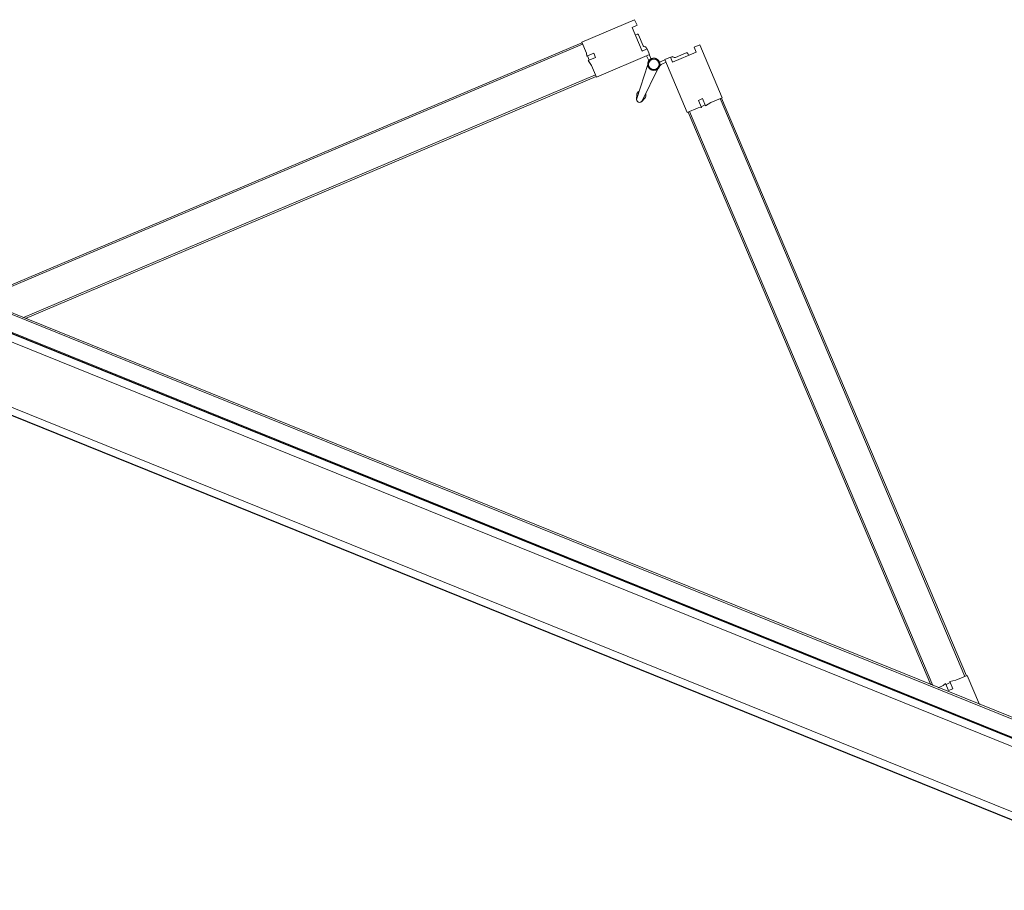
# Model space of a CAD drawing. Header units: millimetres. Extents: x 1512 to 2105, y 794 to 1149.
# Tile 75 of 256: x 1747.78 to 1749.08, y 871.91 to 873.07. Entities that reach past the tile are written whole.
import ezdxf

# ---------------------------------------------------------------- set-up
doc = ezdxf.new("R2010")
doc.units = ezdxf.units.MM
doc.layers.add('A-DOOR', color=31, linetype='Continuous', lineweight=9)
doc.layers.add('A-WALL', color=113, linetype='Continuous', lineweight=9)

# ---------------------------------------------------------------- blocks, each defined once
blk = doc.blocks.new('5-panel_Bi-fold_external_door_10806 - Type 1-225860-اول')
at = {"layer": 'A-DOOR'}
for p, q in [((-1.6227, 0.7434), (-1.6764, 0.6897)), ((-1.617, 0.7378), (-1.6227, 0.7434)), ((-1.5305, 0.7449), (-1.5362, 0.7393)), ((-1.4768, 0.6912), (-1.5305, 0.7449)), ((-1.6219, 0.7328), (-1.617, 0.7378)), ((-1.5979, 0.7088), (-1.6219, 0.7328)), ((-1.5312, 0.7343), (-1.5553, 0.7103)), ((-1.5362, 0.7393), (-1.5312, 0.7343)), ((-1.6124, 0.7268), (-1.6142, 0.7251)), ((-1.6124, 0.7268), (-1.6142, 0.7251)), ((-1.6124, 0.7268), (-1.6142, 0.7251)), ((-1.5992, 0.7157), (-1.6103, 0.7268)), ((-1.5586, 0.7165), (-1.56, 0.7151)), ((-1.5429, 0.7284), (-1.554, 0.7173)), ((-1.539, 0.7266), (-1.5407, 0.7284)), ((-1.539, 0.7266), (-1.5407, 0.7284)), ((-1.539, 0.7266), (-1.5407, 0.7284)), ((-1.641, 0.6543), (-1.5873, 0.7081)), ((-1.593, 0.7137), (-1.5979, 0.7088)), ((-1.5931, 0.7136), (-1.5946, 0.715)), ((-1.5873, 0.7081), (-1.593, 0.7137)), ((-1.5901, 0.7052), (-1.5858, 0.701)), ((-1.5821, 0.7025), (-1.5875, 0.7079)), ((-1.5657, 0.7094), (-1.5713, 0.7039)), ((-1.5706, 0.7031), (-1.5708, 0.7033)), ((-1.5706, 0.7031), (-1.5708, 0.7033)), ((-1.5706, 0.7031), (-1.5708, 0.7033)), ((-1.5706, 0.7031), (-1.5708, 0.7033)), ((-1.5706, 0.7031), (-1.5708, 0.7033)), ((-1.5706, 0.7031), (-1.5708, 0.7033)), ((-1.5706, 0.7031), (-1.5708, 0.7033)), ((-1.5706, 0.7031), (-1.5708, 0.7033)), ((-1.5706, 0.7031), (-1.5708, 0.7033)), ((-1.5673, 0.7025), (-1.5631, 0.7068)), ((-1.5602, 0.7153), (-1.5659, 0.7096)), ((-1.5659, 0.7096), (-1.5121, 0.6558)), ((-1.5553, 0.7103), (-1.5602, 0.7153)), ((-1.5844, 0.695), (-1.5811, 0.648)), ((-1.5731, 0.648), (-1.5698, 0.695)), ((-1.4883, 0.6797), (-1.4768, 0.6912)), ((-1.4789, 0.6891), (-1.4775, 0.6905)), ((-1.4775, 0.6905), (-0.8912, 0.1042)), ((-1.6757, 0.689), (-2.262, 0.1027)), ((-1.6743, 0.6876), (-2.2606, 0.1012)), ((-1.6764, 0.6897), (-1.6652, 0.6785)), ((-1.6757, 0.689), (-1.6743, 0.6876)), ((-1.6652, 0.6785), (-1.6632, 0.675)), ((-1.6632, 0.675), (-1.6561, 0.6821)), ((-1.6518, 0.6779), (-1.6592, 0.6705)), ((-1.6561, 0.6821), (-1.6518, 0.6779)), ((-1.5045, 0.6762), (-1.5003, 0.6804)), ((-1.5003, 0.6804), (-1.493, 0.6731)), ((-1.493, 0.6731), (-1.4883, 0.6797)), ((-1.4789, 0.6891), (-0.8926, 0.1027)), ((-1.6624, 0.6757), (-1.6582, 0.6715)), ((-1.6592, 0.6705), (-1.6526, 0.6659)), ((-1.6526, 0.6659), (-1.641, 0.6543)), ((-1.5121, 0.6558), (-1.501, 0.667)), ((-1.4974, 0.6691), (-1.5045, 0.6762)), ((-1.501, 0.667), (-1.4974, 0.6691)), ((-1.4982, 0.6698), (-1.4939, 0.6741)), ((-1.6432, 0.6565), (-2.2239, 0.0757)), ((-1.6417, 0.655), (-2.2211, 0.0757)), ((-1.6432, 0.6565), (-1.6417, 0.655)), ((-1.5827, 0.6523), (-1.5809, 0.647)), ((-1.5827, 0.6523), (-1.5811, 0.648)), ((-1.5809, 0.647), (-1.5827, 0.6523)), ((-1.5733, 0.647), (-1.5714, 0.6523)), ((-1.5714, 0.6523), (-1.5733, 0.647)), ((-1.5714, 0.6523), (-1.5731, 0.648)), ((-1.5114, 0.6566), (-1.51, 0.658)), ((-1.5114, 0.6566), (-0.9303, 0.0755)), ((-1.51, 0.658), (-0.9275, 0.0755)), ((-1.5809, 0.647), (-1.5811, 0.648)), ((-1.5733, 0.647), (-1.5732, 0.6474)), ((-0.8905, 0.1049), (-0.902, 0.0933)), ((-0.8912, 0.1042), (-0.8926, 0.1027)), ((-0.861, 0.0755), (-0.8905, 0.1049)), ((-0.902, 0.0933), (-0.9086, 0.0887)), ((-0.9147, 0.0807), (-0.9199, 0.0755)), ((-0.9126, 0.0842), (-0.9147, 0.0807)), ((-0.9055, 0.0771), (-0.9126, 0.0842)), ((-0.9076, 0.0877), (-0.9118, 0.0835)), ((-0.9086, 0.0887), (-0.9012, 0.0814)), ((-0.9012, 0.0814), (-0.9055, 0.0771)), ((2.581, 0.0759), (-2.331, 0.0759)), ((2.581, 0.0737), (-2.331, 0.0737)), ((-2.331, 0.0516), (2.581, 0.0516)), ((-2.331, -0.05), (2.581, -0.05))]:
    blk.add_line(p, q, dxfattribs=at)
at = {"layer": 'A-DOOR', "flags": 128}
for points in [[(-1.5771, 0.7063), (-1.5774, 0.7063), (-1.5777, 0.7063), (-1.578, 0.7063), (-1.5784, 0.7062), (-1.5787, 0.7062), (-1.579, 0.7061), (-1.5793, 0.706), (-1.5796, 0.7059), (-1.5799, 0.7058), (-1.5802, 0.7057), (-1.5805, 0.7056), (-1.5808, 0.7054), (-1.5811, 0.7053), (-1.5813, 0.7051), (-1.5816, 0.7049), (-1.5819, 0.7048), (-1.5821, 0.7046), (-1.5824, 0.7044), (-1.5826, 0.7041), (-1.5828, 0.7039), (-1.583, 0.7037), (-1.5832, 0.7034), (-1.5834, 0.7032), (-1.5836, 0.7029), (-1.5838, 0.7027), (-1.584, 0.7024), (-1.5841, 0.7021), (-1.5843, 0.7018), (-1.5844, 0.7015), (-1.5845, 0.7012), (-1.5846, 0.7009), (-1.5847, 0.7006), (-1.5848, 0.7003), (-1.5849, 0.7), (-1.585, 0.6997), (-1.585, 0.6994), (-1.585, 0.6991), (-1.5851, 0.6987), (-1.5851, 0.6984), (-1.5851, 0.6981), (-1.5851, 0.6978), (-1.585, 0.6975), (-1.585, 0.6972), (-1.5849, 0.6968), (-1.5849, 0.6965), (-1.5848, 0.6962), (-1.5847, 0.6959), (-1.5846, 0.6956), (-1.5845, 0.6953), (-1.5844, 0.695), (-1.5842, 0.6947), (-1.5841, 0.6944), (-1.5839, 0.6942), (-1.5837, 0.6939), (-1.5836, 0.6936), (-1.5834, 0.6934), (-1.5832, 0.6931), (-1.5829, 0.6929), (-1.5827, 0.6927), (-1.5825, 0.6924), (-1.5822, 0.6922), (-1.582, 0.692), (-1.5817, 0.6918), (-1.5815, 0.6917), (-1.5812, 0.6915), (-1.5809, 0.6913), (-1.5806, 0.6912), (-1.5804, 0.691), (-1.5801, 0.6909), (-1.5798, 0.6908), (-1.5795, 0.6907), (-1.5792, 0.6906), (-1.5788, 0.6905), (-1.5785, 0.6905), (-1.5782, 0.6904), (-1.5779, 0.6904), (-1.5776, 0.6904), (-1.5773, 0.6903), (-1.5771, 0.6903)], [(-1.5771, 0.7063), (-1.5774, 0.7063), (-1.5777, 0.7063), (-1.578, 0.7063), (-1.5784, 0.7062), (-1.5787, 0.7062), (-1.579, 0.7061), (-1.5793, 0.706), (-1.5796, 0.7059), (-1.5799, 0.7058), (-1.5802, 0.7057), (-1.5805, 0.7056), (-1.5808, 0.7054), (-1.5811, 0.7053), (-1.5813, 0.7051), (-1.5816, 0.7049), (-1.5819, 0.7048), (-1.5821, 0.7046), (-1.5824, 0.7044), (-1.5826, 0.7041), (-1.5828, 0.7039), (-1.583, 0.7037)], [(-1.5771, 0.7063), (-1.5774, 0.7063), (-1.5777, 0.7063), (-1.578, 0.7063), (-1.5784, 0.7062), (-1.5787, 0.7062), (-1.579, 0.7061), (-1.5793, 0.706), (-1.5796, 0.7059), (-1.5799, 0.7058), (-1.5802, 0.7057), (-1.5805, 0.7056), (-1.5808, 0.7054), (-1.5811, 0.7053), (-1.5813, 0.7051), (-1.5816, 0.7049), (-1.5819, 0.7048), (-1.5821, 0.7046), (-1.5824, 0.7044), (-1.5826, 0.7041), (-1.5828, 0.7039), (-1.583, 0.7037)], [(-1.5771, 0.7063), (-1.5774, 0.7063), (-1.5777, 0.7063), (-1.578, 0.7063), (-1.5784, 0.7062), (-1.5787, 0.7062), (-1.579, 0.7061), (-1.5793, 0.706), (-1.5796, 0.7059), (-1.5799, 0.7058), (-1.5802, 0.7057), (-1.5805, 0.7056), (-1.5808, 0.7054), (-1.5811, 0.7053), (-1.5813, 0.7051), (-1.5816, 0.7049), (-1.5819, 0.7048), (-1.5821, 0.7046), (-1.5824, 0.7044), (-1.5826, 0.7041), (-1.5828, 0.7039), (-1.583, 0.7037)], [(-1.5771, 0.7063), (-1.5774, 0.7063), (-1.5777, 0.7063), (-1.578, 0.7063), (-1.5784, 0.7062), (-1.5787, 0.7062), (-1.579, 0.7061), (-1.5793, 0.706), (-1.5796, 0.7059), (-1.5799, 0.7058), (-1.5802, 0.7057), (-1.5805, 0.7056), (-1.5808, 0.7054), (-1.5811, 0.7053), (-1.5813, 0.7051), (-1.5816, 0.7049), (-1.5819, 0.7048), (-1.5821, 0.7046), (-1.5824, 0.7044), (-1.5826, 0.7041), (-1.5828, 0.7039), (-1.583, 0.7037)], [(-1.5771, 0.7063), (-1.5774, 0.7063), (-1.5777, 0.7063), (-1.578, 0.7063), (-1.5784, 0.7062), (-1.5787, 0.7062), (-1.579, 0.7061), (-1.5793, 0.706), (-1.5796, 0.7059), (-1.5799, 0.7058), (-1.5802, 0.7057), (-1.5805, 0.7056), (-1.5808, 0.7054), (-1.5811, 0.7053), (-1.5813, 0.7051), (-1.5816, 0.7049), (-1.5819, 0.7048), (-1.5821, 0.7046), (-1.5824, 0.7044), (-1.5826, 0.7041), (-1.5828, 0.7039), (-1.583, 0.7037)], [(-1.5771, 0.7063), (-1.5774, 0.7063), (-1.5777, 0.7063), (-1.578, 0.7063), (-1.5784, 0.7062), (-1.5787, 0.7062), (-1.579, 0.7061), (-1.5793, 0.706), (-1.5796, 0.7059), (-1.5799, 0.7058), (-1.5802, 0.7057), (-1.5805, 0.7056), (-1.5808, 0.7054), (-1.5811, 0.7053), (-1.5813, 0.7051), (-1.5816, 0.7049), (-1.5819, 0.7048), (-1.5821, 0.7046), (-1.5824, 0.7044), (-1.5826, 0.7041), (-1.5828, 0.7039), (-1.583, 0.7037)], [(-1.5771, 0.7063), (-1.5774, 0.7063), (-1.5777, 0.7063), (-1.578, 0.7063), (-1.5784, 0.7062), (-1.5787, 0.7062), (-1.579, 0.7061), (-1.5793, 0.706), (-1.5796, 0.7059), (-1.5799, 0.7058), (-1.5802, 0.7057), (-1.5805, 0.7056), (-1.5808, 0.7054), (-1.5811, 0.7053), (-1.5813, 0.7051), (-1.5816, 0.7049), (-1.5819, 0.7048), (-1.5821, 0.7046), (-1.5824, 0.7044), (-1.5826, 0.7041), (-1.5828, 0.7039), (-1.583, 0.7037)], [(-1.5771, 0.7063), (-1.5774, 0.7063), (-1.5777, 0.7063), (-1.578, 0.7063), (-1.5784, 0.7062), (-1.5787, 0.7062), (-1.579, 0.7061), (-1.5793, 0.706), (-1.5796, 0.7059), (-1.5799, 0.7058), (-1.5802, 0.7057), (-1.5805, 0.7056), (-1.5808, 0.7054), (-1.5811, 0.7053), (-1.5813, 0.7051), (-1.5816, 0.7049), (-1.5819, 0.7048), (-1.5821, 0.7046), (-1.5824, 0.7044), (-1.5826, 0.7041), (-1.5828, 0.7039), (-1.583, 0.7037)], [(-1.5771, 0.7063), (-1.5774, 0.7063), (-1.5777, 0.7063), (-1.578, 0.7063), (-1.5784, 0.7062), (-1.5787, 0.7062), (-1.579, 0.7061), (-1.5793, 0.706), (-1.5796, 0.7059), (-1.5799, 0.7058), (-1.5802, 0.7057), (-1.5805, 0.7056), (-1.5808, 0.7054), (-1.5811, 0.7053), (-1.5813, 0.7051), (-1.5816, 0.7049), (-1.5819, 0.7048), (-1.5821, 0.7046), (-1.5824, 0.7044), (-1.5826, 0.7041), (-1.5828, 0.7039), (-1.583, 0.7037)], [(-1.5771, 0.7063), (-1.5774, 0.7063), (-1.5777, 0.7063), (-1.578, 0.7063), (-1.5784, 0.7062), (-1.5787, 0.7062), (-1.579, 0.7061), (-1.5793, 0.706), (-1.5796, 0.7059), (-1.5799, 0.7058), (-1.5802, 0.7057), (-1.5805, 0.7056), (-1.5808, 0.7054), (-1.5811, 0.7053), (-1.5813, 0.7051), (-1.5816, 0.7049), (-1.5819, 0.7048), (-1.5821, 0.7046), (-1.5824, 0.7044), (-1.5826, 0.7041), (-1.5828, 0.7039), (-1.583, 0.7037)], [(-1.5771, 0.7063), (-1.5774, 0.7063), (-1.5777, 0.7063), (-1.578, 0.7063), (-1.5784, 0.7062), (-1.5787, 0.7062), (-1.579, 0.7061), (-1.5793, 0.706), (-1.5796, 0.7059), (-1.5799, 0.7058), (-1.5802, 0.7057), (-1.5805, 0.7056), (-1.5808, 0.7054), (-1.5811, 0.7053), (-1.5813, 0.7051), (-1.5816, 0.7049), (-1.5819, 0.7048), (-1.5821, 0.7046), (-1.5824, 0.7044), (-1.5826, 0.7041), (-1.5828, 0.7039), (-1.583, 0.7037)], [(-1.5771, 0.7063), (-1.5774, 0.7063), (-1.5777, 0.7063), (-1.578, 0.7063), (-1.5784, 0.7062), (-1.5787, 0.7062), (-1.579, 0.7061), (-1.5793, 0.706), (-1.5796, 0.7059), (-1.5799, 0.7058), (-1.5802, 0.7057), (-1.5805, 0.7056), (-1.5808, 0.7054), (-1.5811, 0.7053), (-1.5813, 0.7051), (-1.5816, 0.7049), (-1.5819, 0.7048), (-1.5821, 0.7046), (-1.5824, 0.7044), (-1.5826, 0.7041), (-1.5828, 0.7039), (-1.583, 0.7037)], [(-1.5771, 0.7063), (-1.5774, 0.7063), (-1.5777, 0.7063), (-1.578, 0.7063), (-1.5784, 0.7062), (-1.5787, 0.7062), (-1.579, 0.7061), (-1.5793, 0.706), (-1.5796, 0.7059), (-1.5799, 0.7058), (-1.5802, 0.7057), (-1.5805, 0.7056), (-1.5808, 0.7054), (-1.5811, 0.7053), (-1.5813, 0.7051), (-1.5816, 0.7049), (-1.5819, 0.7048), (-1.5821, 0.7046), (-1.5824, 0.7044), (-1.5826, 0.7041), (-1.5828, 0.7039), (-1.583, 0.7037)], [(-1.5712, 0.7038), (-1.5714, 0.704), (-1.5717, 0.7042), (-1.5719, 0.7045), (-1.5722, 0.7047), (-1.5724, 0.7048), (-1.5727, 0.705), (-1.573, 0.7052), (-1.5732, 0.7054), (-1.5735, 0.7055), (-1.5738, 0.7056), (-1.5741, 0.7058), (-1.5744, 0.7059), (-1.5747, 0.706), (-1.575, 0.7061), (-1.5753, 0.7061), (-1.5756, 0.7062), (-1.576, 0.7063), (-1.5763, 0.7063), (-1.5766, 0.7063), (-1.5769, 0.7063), (-1.5771, 0.7063)], [(-1.5771, 0.6903), (-1.5768, 0.6903), (-1.5764, 0.6904), (-1.5761, 0.6904), (-1.5758, 0.6904), (-1.5755, 0.6905), (-1.5752, 0.6906), (-1.5749, 0.6907), (-1.5746, 0.6907), (-1.5743, 0.6909), (-1.574, 0.691), (-1.5737, 0.6911), (-1.5734, 0.6912), (-1.5731, 0.6914), (-1.5728, 0.6916), (-1.5726, 0.6917), (-1.5723, 0.6919), (-1.5721, 0.6921), (-1.5718, 0.6923), (-1.5716, 0.6925), (-1.5713, 0.6928), (-1.5711, 0.693), (-1.5709, 0.6932), (-1.5707, 0.6935), (-1.5705, 0.6938), (-1.5704, 0.694), (-1.5702, 0.6943), (-1.57, 0.6946), (-1.5699, 0.6949), (-1.5697, 0.6951), (-1.5696, 0.6954), (-1.5695, 0.6957), (-1.5694, 0.696), (-1.5693, 0.6964), (-1.5693, 0.6967), (-1.5692, 0.697), (-1.5692, 0.6973), (-1.5691, 0.6976), (-1.5691, 0.6979), (-1.5691, 0.6983), (-1.5691, 0.6986), (-1.5691, 0.6989), (-1.5691, 0.6992), (-1.5692, 0.6995), (-1.5692, 0.6998), (-1.5693, 0.7002), (-1.5694, 0.7005), (-1.5695, 0.7008), (-1.5696, 0.7011), (-1.5697, 0.7014), (-1.5698, 0.7017), (-1.5699, 0.702), (-1.5701, 0.7022), (-1.5703, 0.7025), (-1.5704, 0.7028), (-1.5706, 0.7031), (-1.5708, 0.7033), (-1.571, 0.7036), (-1.5712, 0.7038), (-1.5714, 0.704), (-1.5717, 0.7042), (-1.5719, 0.7045), (-1.5722, 0.7047), (-1.5724, 0.7048), (-1.5727, 0.705), (-1.573, 0.7052), (-1.5732, 0.7054), (-1.5735, 0.7055), (-1.5738, 0.7056), (-1.5741, 0.7058), (-1.5744, 0.7059), (-1.5747, 0.706), (-1.575, 0.7061), (-1.5753, 0.7061), (-1.5756, 0.7062), (-1.576, 0.7063), (-1.5763, 0.7063), (-1.5766, 0.7063), (-1.5769, 0.7063), (-1.5771, 0.7063)], [(-1.5712, 0.7038), (-1.5714, 0.704), (-1.5717, 0.7042), (-1.5719, 0.7045), (-1.5722, 0.7047), (-1.5724, 0.7048), (-1.5727, 0.705), (-1.573, 0.7052), (-1.5732, 0.7054), (-1.5735, 0.7055), (-1.5738, 0.7056), (-1.5741, 0.7058), (-1.5744, 0.7059), (-1.5747, 0.706), (-1.575, 0.7061), (-1.5753, 0.7061), (-1.5756, 0.7062), (-1.576, 0.7063), (-1.5763, 0.7063), (-1.5766, 0.7063), (-1.5769, 0.7063), (-1.5771, 0.7063)], [(-1.5712, 0.7038), (-1.5714, 0.704), (-1.5717, 0.7042), (-1.5719, 0.7045), (-1.5722, 0.7047), (-1.5724, 0.7048), (-1.5727, 0.705), (-1.573, 0.7052), (-1.5732, 0.7054), (-1.5735, 0.7055), (-1.5738, 0.7056), (-1.5741, 0.7058), (-1.5744, 0.7059), (-1.5747, 0.706), (-1.575, 0.7061), (-1.5753, 0.7061), (-1.5756, 0.7062), (-1.576, 0.7063), (-1.5763, 0.7063), (-1.5766, 0.7063), (-1.5769, 0.7063), (-1.5771, 0.7063)], [(-1.5712, 0.7038), (-1.5714, 0.704), (-1.5717, 0.7042), (-1.5719, 0.7045), (-1.5722, 0.7047), (-1.5724, 0.7048), (-1.5727, 0.705), (-1.573, 0.7052), (-1.5732, 0.7054), (-1.5735, 0.7055), (-1.5738, 0.7056), (-1.5741, 0.7058), (-1.5744, 0.7059), (-1.5747, 0.706), (-1.575, 0.7061), (-1.5753, 0.7061), (-1.5756, 0.7062), (-1.576, 0.7063), (-1.5763, 0.7063), (-1.5766, 0.7063), (-1.5769, 0.7063), (-1.5771, 0.7063)], [(-1.5771, 0.6903), (-1.5768, 0.6903), (-1.5764, 0.6904), (-1.5761, 0.6904), (-1.5758, 0.6904), (-1.5755, 0.6905), (-1.5752, 0.6906), (-1.5749, 0.6907), (-1.5746, 0.6907), (-1.5743, 0.6909), (-1.574, 0.691), (-1.5737, 0.6911), (-1.5734, 0.6912), (-1.5731, 0.6914), (-1.5728, 0.6916), (-1.5726, 0.6917), (-1.5723, 0.6919), (-1.5721, 0.6921), (-1.5718, 0.6923), (-1.5716, 0.6925), (-1.5713, 0.6928), (-1.5711, 0.693), (-1.5709, 0.6932), (-1.5707, 0.6935), (-1.5705, 0.6938), (-1.5704, 0.694), (-1.5702, 0.6943), (-1.57, 0.6946), (-1.5699, 0.6949), (-1.5697, 0.6951), (-1.5696, 0.6954), (-1.5695, 0.6957), (-1.5694, 0.696), (-1.5693, 0.6964), (-1.5693, 0.6967), (-1.5692, 0.697), (-1.5692, 0.6973), (-1.5691, 0.6976), (-1.5691, 0.6979), (-1.5691, 0.6983), (-1.5691, 0.6986), (-1.5691, 0.6989), (-1.5691, 0.6992), (-1.5692, 0.6995), (-1.5692, 0.6998), (-1.5693, 0.7002), (-1.5694, 0.7005), (-1.5695, 0.7008), (-1.5696, 0.7011), (-1.5697, 0.7014), (-1.5698, 0.7017), (-1.5699, 0.702), (-1.5701, 0.7022), (-1.5703, 0.7025), (-1.5704, 0.7028), (-1.5706, 0.7031), (-1.5708, 0.7033)], [(-1.5771, 0.6903), (-1.5768, 0.6903), (-1.5764, 0.6904), (-1.5761, 0.6904), (-1.5758, 0.6904), (-1.5755, 0.6905), (-1.5752, 0.6906), (-1.5749, 0.6907), (-1.5746, 0.6907), (-1.5743, 0.6909), (-1.574, 0.691), (-1.5737, 0.6911), (-1.5734, 0.6912), (-1.5731, 0.6914), (-1.5728, 0.6916), (-1.5726, 0.6917), (-1.5723, 0.6919), (-1.5721, 0.6921), (-1.5718, 0.6923), (-1.5716, 0.6925), (-1.5713, 0.6928), (-1.5711, 0.693), (-1.5709, 0.6932), (-1.5707, 0.6935), (-1.5705, 0.6938), (-1.5704, 0.694), (-1.5702, 0.6943), (-1.57, 0.6946), (-1.5699, 0.6949), (-1.5697, 0.6951), (-1.5696, 0.6954), (-1.5695, 0.6957), (-1.5694, 0.696), (-1.5693, 0.6964), (-1.5693, 0.6967), (-1.5692, 0.697), (-1.5692, 0.6973), (-1.5691, 0.6976), (-1.5691, 0.6979), (-1.5691, 0.6983), (-1.5691, 0.6986), (-1.5691, 0.6989), (-1.5691, 0.6992), (-1.5692, 0.6995), (-1.5692, 0.6998), (-1.5693, 0.7002), (-1.5694, 0.7005), (-1.5695, 0.7008), (-1.5696, 0.7011), (-1.5697, 0.7014), (-1.5698, 0.7017), (-1.5699, 0.702), (-1.5701, 0.7022), (-1.5703, 0.7025), (-1.5704, 0.7028), (-1.5706, 0.7031), (-1.5708, 0.7033)], [(-1.5771, 0.6903), (-1.5768, 0.6903), (-1.5764, 0.6904), (-1.5761, 0.6904), (-1.5758, 0.6904), (-1.5755, 0.6905), (-1.5752, 0.6906), (-1.5749, 0.6907), (-1.5746, 0.6907), (-1.5743, 0.6909), (-1.574, 0.691), (-1.5737, 0.6911), (-1.5734, 0.6912), (-1.5731, 0.6914), (-1.5728, 0.6916), (-1.5726, 0.6917), (-1.5723, 0.6919), (-1.5721, 0.6921), (-1.5718, 0.6923), (-1.5716, 0.6925), (-1.5713, 0.6928), (-1.5711, 0.693), (-1.5709, 0.6932), (-1.5707, 0.6935), (-1.5705, 0.6938), (-1.5704, 0.694), (-1.5702, 0.6943), (-1.57, 0.6946), (-1.5699, 0.6949), (-1.5697, 0.6951), (-1.5696, 0.6954), (-1.5695, 0.6957), (-1.5694, 0.696), (-1.5693, 0.6964), (-1.5693, 0.6967), (-1.5692, 0.697), (-1.5692, 0.6973), (-1.5691, 0.6976), (-1.5691, 0.6979), (-1.5691, 0.6983), (-1.5691, 0.6986), (-1.5691, 0.6989), (-1.5691, 0.6992), (-1.5692, 0.6995), (-1.5692, 0.6998), (-1.5693, 0.7002), (-1.5694, 0.7005), (-1.5695, 0.7008), (-1.5696, 0.7011), (-1.5697, 0.7014), (-1.5698, 0.7017), (-1.5699, 0.702), (-1.5701, 0.7022), (-1.5703, 0.7025), (-1.5704, 0.7028), (-1.5706, 0.7031), (-1.5708, 0.7033)], [(-1.5771, 0.6903), (-1.5768, 0.6903), (-1.5764, 0.6904), (-1.5761, 0.6904), (-1.5758, 0.6904), (-1.5755, 0.6905), (-1.5752, 0.6906), (-1.5749, 0.6907), (-1.5746, 0.6907), (-1.5743, 0.6909), (-1.574, 0.691), (-1.5737, 0.6911), (-1.5734, 0.6912), (-1.5731, 0.6914), (-1.5728, 0.6916), (-1.5726, 0.6917), (-1.5723, 0.6919), (-1.5721, 0.6921), (-1.5718, 0.6923), (-1.5716, 0.6925), (-1.5713, 0.6928), (-1.5711, 0.693), (-1.5709, 0.6932), (-1.5707, 0.6935), (-1.5705, 0.6938), (-1.5704, 0.694), (-1.5702, 0.6943), (-1.57, 0.6946), (-1.5699, 0.6949), (-1.5697, 0.6951), (-1.5696, 0.6954), (-1.5695, 0.6957), (-1.5694, 0.696), (-1.5693, 0.6964), (-1.5693, 0.6967), (-1.5692, 0.697), (-1.5692, 0.6973), (-1.5691, 0.6976), (-1.5691, 0.6979), (-1.5691, 0.6983), (-1.5691, 0.6986), (-1.5691, 0.6989), (-1.5691, 0.6992), (-1.5692, 0.6995), (-1.5692, 0.6998), (-1.5693, 0.7002), (-1.5694, 0.7005), (-1.5695, 0.7008), (-1.5696, 0.7011), (-1.5697, 0.7014), (-1.5698, 0.7017), (-1.5699, 0.702), (-1.5701, 0.7022), (-1.5703, 0.7025), (-1.5704, 0.7028), (-1.5706, 0.7031), (-1.5708, 0.7033)], [(-1.5741, 0.7058), (-1.5744, 0.7059), (-1.5747, 0.706), (-1.575, 0.7061), (-1.5753, 0.7061), (-1.5756, 0.7062), (-1.576, 0.7063), (-1.5763, 0.7063), (-1.5766, 0.7063)], [(-1.5741, 0.7058), (-1.5744, 0.7059), (-1.5747, 0.706), (-1.575, 0.7061), (-1.5753, 0.7061), (-1.5756, 0.7062), (-1.576, 0.7063), (-1.5763, 0.7063), (-1.5766, 0.7063)], [(-1.5741, 0.7058), (-1.5744, 0.7059), (-1.5747, 0.706), (-1.575, 0.7061), (-1.5753, 0.7061), (-1.5756, 0.7062), (-1.576, 0.7063), (-1.5763, 0.7063), (-1.5766, 0.7063)], [(-1.5741, 0.7058), (-1.5744, 0.7059), (-1.5747, 0.706), (-1.575, 0.7061), (-1.5753, 0.7061), (-1.5756, 0.7062), (-1.576, 0.7063), (-1.5763, 0.7063), (-1.5766, 0.7063)], [(-1.5741, 0.7058), (-1.5744, 0.7059), (-1.5747, 0.706), (-1.575, 0.7061), (-1.5753, 0.7061), (-1.5756, 0.7062), (-1.576, 0.7063), (-1.5763, 0.7063), (-1.5766, 0.7063)], [(-1.5741, 0.7058), (-1.5744, 0.7059), (-1.5747, 0.706), (-1.575, 0.7061), (-1.5753, 0.7061), (-1.5756, 0.7062), (-1.576, 0.7063), (-1.5763, 0.7063), (-1.5766, 0.7063)], [(-1.5741, 0.7058), (-1.5744, 0.7059), (-1.5747, 0.706), (-1.575, 0.7061), (-1.5753, 0.7061), (-1.5756, 0.7062), (-1.576, 0.7063), (-1.5763, 0.7063), (-1.5766, 0.7063)], [(-1.5741, 0.7058), (-1.5744, 0.7059), (-1.5747, 0.706), (-1.575, 0.7061), (-1.5753, 0.7061), (-1.5756, 0.7062), (-1.576, 0.7063), (-1.5763, 0.7063), (-1.5766, 0.7063)], [(-1.5741, 0.7058), (-1.5744, 0.7059), (-1.5747, 0.706), (-1.575, 0.7061), (-1.5753, 0.7061), (-1.5756, 0.7062), (-1.576, 0.7063), (-1.5763, 0.7063), (-1.5766, 0.7063)], [(-1.5712, 0.7038), (-1.5714, 0.704), (-1.5717, 0.7042), (-1.5719, 0.7045), (-1.5722, 0.7047), (-1.5724, 0.7048), (-1.5727, 0.705), (-1.573, 0.7052), (-1.5732, 0.7054), (-1.5735, 0.7055), (-1.5738, 0.7056)], [(-1.5712, 0.7038), (-1.5714, 0.704), (-1.5717, 0.7042), (-1.5719, 0.7045), (-1.5722, 0.7047), (-1.5724, 0.7048), (-1.5727, 0.705), (-1.573, 0.7052), (-1.5732, 0.7054), (-1.5735, 0.7055), (-1.5738, 0.7056)], [(-1.5712, 0.7038), (-1.5714, 0.704), (-1.5717, 0.7042), (-1.5719, 0.7045), (-1.5722, 0.7047), (-1.5724, 0.7048), (-1.5727, 0.705), (-1.573, 0.7052), (-1.5732, 0.7054), (-1.5735, 0.7055), (-1.5738, 0.7056)], [(-1.5712, 0.7038), (-1.5714, 0.704), (-1.5717, 0.7042), (-1.5719, 0.7045), (-1.5722, 0.7047), (-1.5724, 0.7048), (-1.5727, 0.705), (-1.573, 0.7052), (-1.5732, 0.7054), (-1.5735, 0.7055), (-1.5738, 0.7056)], [(-1.5712, 0.7038), (-1.5714, 0.704), (-1.5717, 0.7042), (-1.5719, 0.7045), (-1.5722, 0.7047), (-1.5724, 0.7048), (-1.5727, 0.705), (-1.573, 0.7052), (-1.5732, 0.7054), (-1.5735, 0.7055), (-1.5738, 0.7056)], [(-1.5712, 0.7038), (-1.5714, 0.704), (-1.5717, 0.7042), (-1.5719, 0.7045), (-1.5722, 0.7047), (-1.5724, 0.7048), (-1.5727, 0.705), (-1.573, 0.7052), (-1.5732, 0.7054), (-1.5735, 0.7055), (-1.5738, 0.7056)], [(-1.5712, 0.7038), (-1.5714, 0.704), (-1.5717, 0.7042), (-1.5719, 0.7045), (-1.5722, 0.7047), (-1.5724, 0.7048), (-1.5727, 0.705), (-1.573, 0.7052), (-1.5732, 0.7054), (-1.5735, 0.7055), (-1.5738, 0.7056)], [(-1.5712, 0.7038), (-1.5714, 0.704), (-1.5717, 0.7042), (-1.5719, 0.7045), (-1.5722, 0.7047), (-1.5724, 0.7048), (-1.5727, 0.705), (-1.573, 0.7052), (-1.5732, 0.7054), (-1.5735, 0.7055), (-1.5738, 0.7056)], [(-1.5712, 0.7038), (-1.5714, 0.704), (-1.5717, 0.7042), (-1.5719, 0.7045), (-1.5722, 0.7047), (-1.5724, 0.7048), (-1.5727, 0.705), (-1.573, 0.7052), (-1.5732, 0.7054), (-1.5735, 0.7055), (-1.5738, 0.7056)], [(-1.5845, 0.7012), (-1.5846, 0.7009), (-1.5847, 0.7006), (-1.5848, 0.7003), (-1.5849, 0.7), (-1.585, 0.6997), (-1.585, 0.6994), (-1.585, 0.6991), (-1.5851, 0.6987), (-1.5851, 0.6984), (-1.5851, 0.6981), (-1.5851, 0.6978), (-1.585, 0.6975), (-1.585, 0.6972), (-1.5849, 0.6968), (-1.5849, 0.6965), (-1.5848, 0.6962), (-1.5847, 0.6959), (-1.5846, 0.6956), (-1.5845, 0.6953)], [(-1.5845, 0.7012), (-1.5846, 0.7009), (-1.5847, 0.7006), (-1.5848, 0.7003), (-1.5849, 0.7), (-1.585, 0.6997), (-1.585, 0.6994), (-1.585, 0.6991), (-1.5851, 0.6987), (-1.5851, 0.6984), (-1.5851, 0.6981), (-1.5851, 0.6978), (-1.585, 0.6975), (-1.585, 0.6972), (-1.5849, 0.6968), (-1.5849, 0.6965), (-1.5848, 0.6962), (-1.5847, 0.6959), (-1.5846, 0.6956), (-1.5845, 0.6953)], [(-1.5845, 0.7012), (-1.5846, 0.7009), (-1.5847, 0.7006), (-1.5848, 0.7003), (-1.5849, 0.7), (-1.585, 0.6997), (-1.585, 0.6994), (-1.585, 0.6991), (-1.5851, 0.6987), (-1.5851, 0.6984), (-1.5851, 0.6981), (-1.5851, 0.6978), (-1.585, 0.6975), (-1.585, 0.6972), (-1.5849, 0.6968), (-1.5849, 0.6965), (-1.5848, 0.6962), (-1.5847, 0.6959), (-1.5846, 0.6956), (-1.5845, 0.6953)], [(-1.5845, 0.7012), (-1.5846, 0.7009), (-1.5847, 0.7006), (-1.5848, 0.7003), (-1.5849, 0.7), (-1.585, 0.6997), (-1.585, 0.6994), (-1.585, 0.6991), (-1.5851, 0.6987), (-1.5851, 0.6984), (-1.5851, 0.6981), (-1.5851, 0.6978), (-1.585, 0.6975), (-1.585, 0.6972), (-1.5849, 0.6968), (-1.5849, 0.6965), (-1.5848, 0.6962), (-1.5847, 0.6959), (-1.5846, 0.6956), (-1.5845, 0.6953)], [(-1.5845, 0.7012), (-1.5846, 0.7009), (-1.5847, 0.7006), (-1.5848, 0.7003), (-1.5849, 0.7), (-1.585, 0.6997), (-1.585, 0.6994), (-1.585, 0.6991), (-1.5851, 0.6987), (-1.5851, 0.6984), (-1.5851, 0.6981), (-1.5851, 0.6978), (-1.585, 0.6975), (-1.585, 0.6972), (-1.5849, 0.6968), (-1.5849, 0.6965), (-1.5848, 0.6962), (-1.5847, 0.6959), (-1.5846, 0.6956), (-1.5845, 0.6953)], [(-1.5845, 0.7012), (-1.5846, 0.7009), (-1.5847, 0.7006), (-1.5848, 0.7003), (-1.5849, 0.7), (-1.585, 0.6997), (-1.585, 0.6994), (-1.585, 0.6991), (-1.5851, 0.6987), (-1.5851, 0.6984), (-1.5851, 0.6981), (-1.5851, 0.6978), (-1.585, 0.6975), (-1.585, 0.6972), (-1.5849, 0.6968), (-1.5849, 0.6965), (-1.5848, 0.6962), (-1.5847, 0.6959), (-1.5846, 0.6956), (-1.5845, 0.6953), (-1.5844, 0.695), (-1.5842, 0.6947), (-1.5841, 0.6944), (-1.5839, 0.6942), (-1.5837, 0.6939), (-1.5836, 0.6936), (-1.5834, 0.6934), (-1.5832, 0.6931), (-1.5829, 0.6929), (-1.5827, 0.6927), (-1.5825, 0.6924), (-1.5822, 0.6922), (-1.582, 0.692), (-1.5817, 0.6918), (-1.5815, 0.6917), (-1.5812, 0.6915), (-1.5809, 0.6913), (-1.5806, 0.6912), (-1.5804, 0.691)], [(-1.5845, 0.7012), (-1.5846, 0.7009), (-1.5847, 0.7006), (-1.5848, 0.7003), (-1.5849, 0.7), (-1.585, 0.6997), (-1.585, 0.6994), (-1.585, 0.6991), (-1.5851, 0.6987), (-1.5851, 0.6984), (-1.5851, 0.6981), (-1.5851, 0.6978), (-1.585, 0.6975), (-1.585, 0.6972), (-1.5849, 0.6968), (-1.5849, 0.6965), (-1.5848, 0.6962), (-1.5847, 0.6959), (-1.5846, 0.6956), (-1.5845, 0.6953), (-1.5844, 0.695), (-1.5842, 0.6947), (-1.5841, 0.6944), (-1.5839, 0.6942), (-1.5837, 0.6939), (-1.5836, 0.6936), (-1.5834, 0.6934), (-1.5832, 0.6931), (-1.5829, 0.6929), (-1.5827, 0.6927), (-1.5825, 0.6924), (-1.5822, 0.6922), (-1.582, 0.692), (-1.5817, 0.6918), (-1.5815, 0.6917), (-1.5812, 0.6915), (-1.5809, 0.6913), (-1.5806, 0.6912), (-1.5804, 0.691)], [(-1.5845, 0.7012), (-1.5846, 0.7009), (-1.5847, 0.7006), (-1.5848, 0.7003), (-1.5849, 0.7), (-1.585, 0.6997), (-1.585, 0.6994), (-1.585, 0.6991), (-1.5851, 0.6987), (-1.5851, 0.6984), (-1.5851, 0.6981), (-1.5851, 0.6978), (-1.585, 0.6975), (-1.585, 0.6972), (-1.5849, 0.6968), (-1.5849, 0.6965), (-1.5848, 0.6962), (-1.5847, 0.6959), (-1.5846, 0.6956), (-1.5845, 0.6953), (-1.5844, 0.695), (-1.5842, 0.6947), (-1.5841, 0.6944), (-1.5839, 0.6942), (-1.5837, 0.6939), (-1.5836, 0.6936), (-1.5834, 0.6934), (-1.5832, 0.6931), (-1.5829, 0.6929), (-1.5827, 0.6927), (-1.5825, 0.6924), (-1.5822, 0.6922), (-1.582, 0.692), (-1.5817, 0.6918), (-1.5815, 0.6917), (-1.5812, 0.6915), (-1.5809, 0.6913), (-1.5806, 0.6912), (-1.5804, 0.691)], [(-1.5845, 0.7012), (-1.5846, 0.7009), (-1.5847, 0.7006), (-1.5848, 0.7003), (-1.5849, 0.7), (-1.585, 0.6997), (-1.585, 0.6994), (-1.585, 0.6991), (-1.5851, 0.6987), (-1.5851, 0.6984), (-1.5851, 0.6981), (-1.5851, 0.6978), (-1.585, 0.6975), (-1.585, 0.6972), (-1.5849, 0.6968), (-1.5849, 0.6965), (-1.5848, 0.6962), (-1.5847, 0.6959), (-1.5846, 0.6956), (-1.5845, 0.6953), (-1.5844, 0.695), (-1.5842, 0.6947), (-1.5841, 0.6944), (-1.5839, 0.6942), (-1.5837, 0.6939), (-1.5836, 0.6936), (-1.5834, 0.6934), (-1.5832, 0.6931), (-1.5829, 0.6929), (-1.5827, 0.6927), (-1.5825, 0.6924), (-1.5822, 0.6922), (-1.582, 0.692), (-1.5817, 0.6918), (-1.5815, 0.6917), (-1.5812, 0.6915), (-1.5809, 0.6913), (-1.5806, 0.6912), (-1.5804, 0.691)], [(-1.5845, 0.7012), (-1.5846, 0.7009), (-1.5847, 0.7006), (-1.5848, 0.7003), (-1.5849, 0.7), (-1.585, 0.6997), (-1.585, 0.6994), (-1.585, 0.6991), (-1.5851, 0.6987), (-1.5851, 0.6984), (-1.5851, 0.6981), (-1.5851, 0.6978), (-1.585, 0.6975), (-1.585, 0.6972), (-1.5849, 0.6968), (-1.5849, 0.6965), (-1.5848, 0.6962), (-1.5847, 0.6959), (-1.5846, 0.6956), (-1.5845, 0.6953)], [(-1.5845, 0.7012), (-1.5846, 0.7009), (-1.5847, 0.7006), (-1.5848, 0.7003), (-1.5849, 0.7), (-1.585, 0.6997), (-1.585, 0.6994), (-1.585, 0.6991), (-1.5851, 0.6987), (-1.5851, 0.6984), (-1.5851, 0.6981), (-1.5851, 0.6978), (-1.585, 0.6975), (-1.585, 0.6972), (-1.5849, 0.6968), (-1.5849, 0.6965), (-1.5848, 0.6962), (-1.5847, 0.6959), (-1.5846, 0.6956), (-1.5845, 0.6953)], [(-1.5845, 0.7012), (-1.5846, 0.7009), (-1.5847, 0.7006), (-1.5848, 0.7003), (-1.5849, 0.7), (-1.585, 0.6997), (-1.585, 0.6994), (-1.585, 0.6991), (-1.5851, 0.6987), (-1.5851, 0.6984), (-1.5851, 0.6981), (-1.5851, 0.6978), (-1.585, 0.6975), (-1.585, 0.6972), (-1.5849, 0.6968), (-1.5849, 0.6965), (-1.5848, 0.6962), (-1.5847, 0.6959), (-1.5846, 0.6956), (-1.5845, 0.6953)], [(-1.5845, 0.7012), (-1.5846, 0.7009), (-1.5847, 0.7006), (-1.5848, 0.7003), (-1.5849, 0.7), (-1.585, 0.6997), (-1.585, 0.6994), (-1.585, 0.6991), (-1.5851, 0.6987), (-1.5851, 0.6984), (-1.5851, 0.6981), (-1.5851, 0.6978), (-1.585, 0.6975), (-1.585, 0.6972), (-1.5849, 0.6968), (-1.5849, 0.6965), (-1.5848, 0.6962), (-1.5847, 0.6959), (-1.5846, 0.6956), (-1.5845, 0.6953)], [(-1.5801, 0.6909), (-1.5798, 0.6908), (-1.5795, 0.6907), (-1.5792, 0.6906), (-1.5788, 0.6905), (-1.5785, 0.6905), (-1.5782, 0.6904), (-1.5779, 0.6904), (-1.5776, 0.6904), (-1.5773, 0.6903), (-1.5771, 0.6903)], [(-1.5801, 0.6909), (-1.5798, 0.6908), (-1.5795, 0.6907), (-1.5792, 0.6906), (-1.5788, 0.6905), (-1.5785, 0.6905), (-1.5782, 0.6904), (-1.5779, 0.6904), (-1.5776, 0.6904), (-1.5773, 0.6903), (-1.5771, 0.6903)], [(-1.5801, 0.6909), (-1.5798, 0.6908), (-1.5795, 0.6907), (-1.5792, 0.6906), (-1.5788, 0.6905), (-1.5785, 0.6905), (-1.5782, 0.6904), (-1.5779, 0.6904), (-1.5776, 0.6904), (-1.5773, 0.6903), (-1.5771, 0.6903)], [(-1.5801, 0.6909), (-1.5798, 0.6908), (-1.5795, 0.6907), (-1.5792, 0.6906), (-1.5788, 0.6905), (-1.5785, 0.6905), (-1.5782, 0.6904), (-1.5779, 0.6904), (-1.5776, 0.6904), (-1.5773, 0.6903), (-1.5771, 0.6903)], [(-1.5696, 0.6954), (-1.5695, 0.6957), (-1.5694, 0.696), (-1.5693, 0.6964), (-1.5693, 0.6967), (-1.5692, 0.697), (-1.5692, 0.6973), (-1.5691, 0.6976), (-1.5691, 0.6979), (-1.5691, 0.6983), (-1.5691, 0.6986), (-1.5691, 0.6989), (-1.5691, 0.6992), (-1.5692, 0.6995), (-1.5692, 0.6998), (-1.5693, 0.7002), (-1.5694, 0.7005), (-1.5695, 0.7008), (-1.5696, 0.7011), (-1.5697, 0.7014), (-1.5698, 0.7017), (-1.5699, 0.702), (-1.5701, 0.7022)], [(-1.5696, 0.6954), (-1.5695, 0.6957), (-1.5694, 0.696), (-1.5693, 0.6964), (-1.5693, 0.6967), (-1.5692, 0.697), (-1.5692, 0.6973), (-1.5691, 0.6976), (-1.5691, 0.6979), (-1.5691, 0.6983), (-1.5691, 0.6986), (-1.5691, 0.6989), (-1.5691, 0.6992), (-1.5692, 0.6995), (-1.5692, 0.6998), (-1.5693, 0.7002), (-1.5694, 0.7005), (-1.5695, 0.7008), (-1.5696, 0.7011), (-1.5697, 0.7014), (-1.5698, 0.7017), (-1.5699, 0.702)], [(-1.5696, 0.6954), (-1.5695, 0.6957), (-1.5694, 0.696), (-1.5693, 0.6964), (-1.5693, 0.6967), (-1.5692, 0.697), (-1.5692, 0.6973), (-1.5691, 0.6976), (-1.5691, 0.6979), (-1.5691, 0.6983), (-1.5691, 0.6986), (-1.5691, 0.6989), (-1.5691, 0.6992), (-1.5692, 0.6995), (-1.5692, 0.6998), (-1.5693, 0.7002), (-1.5694, 0.7005), (-1.5695, 0.7008), (-1.5696, 0.7011), (-1.5697, 0.7014), (-1.5698, 0.7017), (-1.5699, 0.702)], [(-1.5696, 0.6954), (-1.5695, 0.6957), (-1.5694, 0.696), (-1.5693, 0.6964), (-1.5693, 0.6967), (-1.5692, 0.697), (-1.5692, 0.6973), (-1.5691, 0.6976), (-1.5691, 0.6979), (-1.5691, 0.6983), (-1.5691, 0.6986), (-1.5691, 0.6989), (-1.5691, 0.6992), (-1.5692, 0.6995), (-1.5692, 0.6998), (-1.5693, 0.7002), (-1.5694, 0.7005), (-1.5695, 0.7008), (-1.5696, 0.7011), (-1.5697, 0.7014), (-1.5698, 0.7017), (-1.5699, 0.702)], [(-1.5696, 0.6954), (-1.5695, 0.6957), (-1.5694, 0.696), (-1.5693, 0.6964), (-1.5693, 0.6967), (-1.5692, 0.697), (-1.5692, 0.6973), (-1.5691, 0.6976), (-1.5691, 0.6979), (-1.5691, 0.6983), (-1.5691, 0.6986), (-1.5691, 0.6989), (-1.5691, 0.6992), (-1.5692, 0.6995), (-1.5692, 0.6998), (-1.5693, 0.7002), (-1.5694, 0.7005), (-1.5695, 0.7008), (-1.5696, 0.7011), (-1.5697, 0.7014), (-1.5698, 0.7017), (-1.5699, 0.702)], [(-1.5696, 0.6954), (-1.5695, 0.6957), (-1.5694, 0.696), (-1.5693, 0.6964), (-1.5693, 0.6967), (-1.5692, 0.697), (-1.5692, 0.6973), (-1.5691, 0.6976), (-1.5691, 0.6979), (-1.5691, 0.6983), (-1.5691, 0.6986), (-1.5691, 0.6989), (-1.5691, 0.6992), (-1.5692, 0.6995), (-1.5692, 0.6998), (-1.5693, 0.7002), (-1.5694, 0.7005), (-1.5695, 0.7008), (-1.5696, 0.7011), (-1.5697, 0.7014), (-1.5698, 0.7017), (-1.5699, 0.702)], [(-1.5696, 0.6954), (-1.5695, 0.6957), (-1.5694, 0.696), (-1.5693, 0.6964), (-1.5693, 0.6967), (-1.5692, 0.697), (-1.5692, 0.6973), (-1.5691, 0.6976), (-1.5691, 0.6979), (-1.5691, 0.6983), (-1.5691, 0.6986), (-1.5691, 0.6989), (-1.5691, 0.6992), (-1.5692, 0.6995), (-1.5692, 0.6998), (-1.5693, 0.7002), (-1.5694, 0.7005), (-1.5695, 0.7008), (-1.5696, 0.7011), (-1.5697, 0.7014), (-1.5698, 0.7017), (-1.5699, 0.702)], [(-1.5696, 0.6954), (-1.5695, 0.6957), (-1.5694, 0.696), (-1.5693, 0.6964), (-1.5693, 0.6967), (-1.5692, 0.697), (-1.5692, 0.6973), (-1.5691, 0.6976), (-1.5691, 0.6979), (-1.5691, 0.6983), (-1.5691, 0.6986), (-1.5691, 0.6989), (-1.5691, 0.6992), (-1.5692, 0.6995), (-1.5692, 0.6998), (-1.5693, 0.7002), (-1.5694, 0.7005), (-1.5695, 0.7008), (-1.5696, 0.7011), (-1.5697, 0.7014), (-1.5698, 0.7017), (-1.5699, 0.702)], [(-1.5696, 0.6954), (-1.5695, 0.6957), (-1.5694, 0.696), (-1.5693, 0.6964), (-1.5693, 0.6967), (-1.5692, 0.697), (-1.5692, 0.6973), (-1.5691, 0.6976), (-1.5691, 0.6979), (-1.5691, 0.6983), (-1.5691, 0.6986), (-1.5691, 0.6989), (-1.5691, 0.6992), (-1.5692, 0.6995), (-1.5692, 0.6998), (-1.5693, 0.7002), (-1.5694, 0.7005), (-1.5695, 0.7008), (-1.5696, 0.7011), (-1.5697, 0.7014), (-1.5698, 0.7017), (-1.5699, 0.702)]]:
    blk.add_lwpolyline(points, dxfattribs=at)
at = {"layer": 'A-DOOR'}
for centre, radius, start, end in [((-1.6114, 0.7258), 0.0015, 45, 135), ((-1.6114, 0.7258), 0.0015, 45, 135), ((-1.6114, 0.7258), 0.0015, 45, 135), ((-1.5572, 0.7151), 0.002, 63.21, 135), ((-1.5572, 0.7151), 0.002, 91.926, 135), ((-1.5572, 0.7151), 0.002, 91.926, 135), ((-1.5554, 0.7187), 0.002, 243.21, 315), ((-1.5554, 0.7187), 0.002, 243.21, 300.642), ((-1.5554, 0.7187), 0.002, 243.21, 300.642), ((-1.5418, 0.7273), 0.0015, 45, 135), ((-1.5418, 0.7273), 0.0015, 45, 120), ((-1.5418, 0.7273), 0.0015, 45, 120), ((-1.5978, 0.7171), 0.002, 225, 296.79), ((-1.5978, 0.7171), 0.002, 225, 268.074), ((-1.5978, 0.7171), 0.002, 225, 268.074), ((-1.5979, 0.7102), 0.001, 240, 285), ((-1.5979, 0.7102), 0.001, 240, 285), ((-1.5979, 0.7102), 0.001, 240, 285), ((-1.596, 0.7136), 0.002, 45, 116.79), ((-1.5771, 0.6983), 0.007, 90, 270), ((-1.5771, 0.6983), 0.00801, 117.8469, 138.6428), ((-1.5771, 0.6983), 0.008, 118.4089, 138.5191), ((-1.5771, 0.6983), 0.00801, 73.9595, 106.0405), ((-1.5771, 0.6983), 0.008, 90, 105.2946), ((-1.5771, 0.6983), 0.008, 74.7054, 90), ((-1.5771, 0.6983), 0.007, 270, 90), ((-1.5771, 0.6983), 0.00801, 335.6219, 62.1531), ((-1.5771, 0.6983), 0.008, 298.4089, 61.5911), ((-1.5771, 0.6984), 0.00801, 359.4153, 43.2092), ((-1.5771, 0.6984), 0.00801, 359.4153, 43.2092), ((-1.5771, 0.6984), 0.00801, 359.4153, 43.2092), ((-1.5553, 0.7117), 0.001, 255, 300), ((-1.5553, 0.7117), 0.001, 255, 300), ((-1.5553, 0.7117), 0.001, 255, 300), ((-1.5901, 0.6967), 0.00601, 0.5847, 45), ((-1.5901, 0.6967), 0.00601, 15.3898, 45), ((-1.5901, 0.6967), 0.00601, 15.3898, 45), ((-1.5771, 0.6983), 0.00801, 154.9112, 204.3781), ((-1.5771, 0.6983), 0.008, 155.5174, 241.5911), ((-1.5771, 0.6983), 0.008, 155.5174, 167.5738), ((-1.5771, 0.6983), 0.007, 150, 210), ((-1.5771, 0.6983), 0.007, 150, 210), ((-1.5771, 0.6983), 0.007, 150, 210), ((-1.5771, 0.6983), 0.007, 150, 210), ((-1.5761, 0.6969), 0.00801, 151.3888, 180.5847), ((-1.5771, 0.6983), 0.008, 254.7054, 270), ((-1.5771, 0.6983), 0.008, 270, 285.2946), ((-1.5771, 0.6983), 0.007, 330, 30), ((-1.5771, 0.6983), 0.007, 330, 30), ((-1.5771, 0.6983), 0.007, 330, 30), ((-1.5771, 0.6983), 0.007, 330, 30), ((-1.5771, 0.6983), 0.008, 12.4262, 30), ((-1.5631, 0.6982), 0.00601, 135, 179.4153), ((-1.5631, 0.6982), 0.00601, 135, 179.4153), ((-1.5631, 0.6982), 0.00601, 135, 179.4153), ((-1.5771, 0.6543), 0.00601, 141.4622, 199.4712), ((-1.5771, 0.6543), 0.00601, 141.4622, 199.4712), ((-1.5771, 0.6543), 0.00601, 340.5288, 38.5378), ((-1.5771, 0.6543), 0.00601, 340.5288, 38.5378), ((-1.5771, 0.6483), 0.004, 184.014, 355.986), ((-1.5771, 0.6483), 0.004, 199.4712, 340.5288), ((-1.5771, 0.6483), 0.004, 199.4712, 340.5288)]:
    blk.add_arc(centre, radius, start, end, dxfattribs=at)

msp = doc.modelspace()

# ---------------------------------------------------------------- linework, layer by layer
at = {"layer": 'A-WALL'}
for p, q in [((1747.183, 872.8748), (1758.6834, 868.2242)), ((1747.153, 872.8006), (1757.6994, 868.5358))]:
    msp.add_line(p, q, dxfattribs=at)
at = {"layer": 'A-WALL', "lineweight": 25}
for p, q in [((1758.8462, 868.1691), (1747.1867, 872.8841)), ((1747.1492, 872.7913), (1757.6962, 868.5263))]:
    msp.add_line(p, q, dxfattribs=at)

# ---------------------------------------------------------------- block references
at = {"layer": 'A-DOOR', "rotation": 337.9823304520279}
msp.add_blockref('5-panel_Bi-fold_external_door_10806 - Type 1-225860-اول', (1749.8139, 871.7677), dxfattribs=at)

doc.saveas('drawing.dxf')
